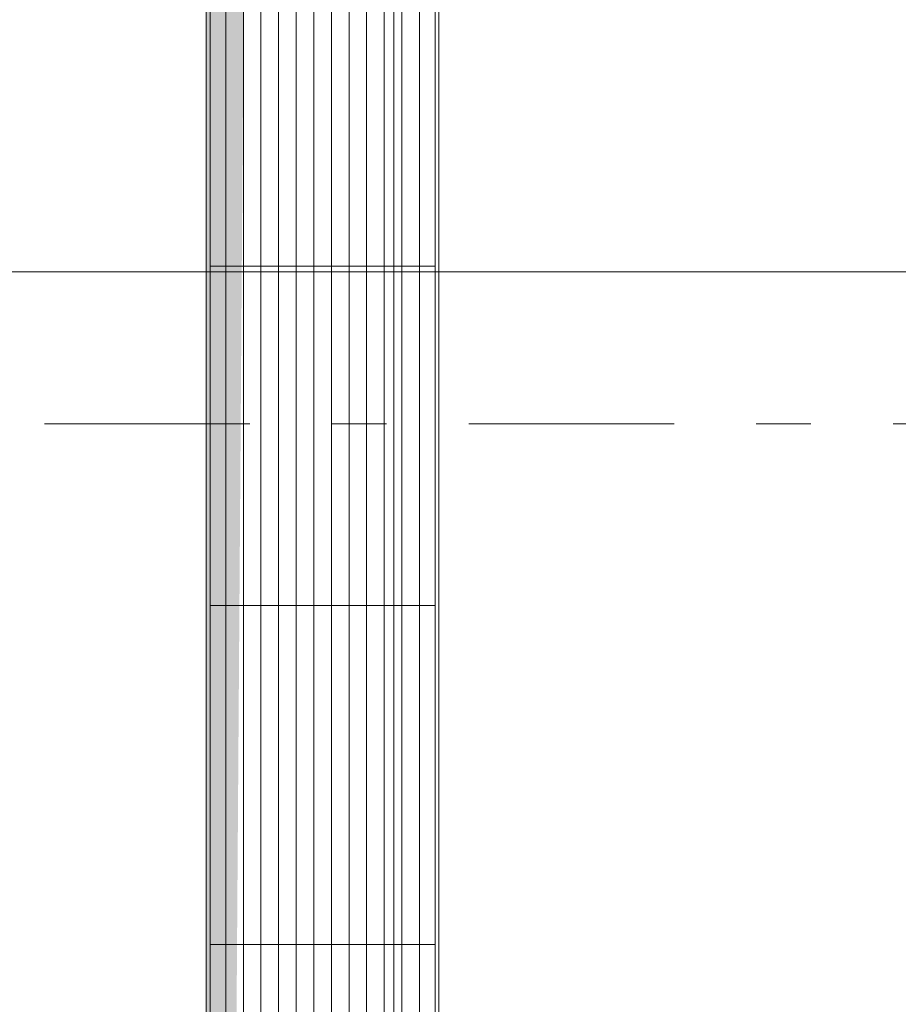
# Model space of a CAD drawing. Header units: centimetres. Extents: x -1436 to 1974, y -887 to 4352.
# Tile 13 of 105: x 259 to 485, y 1384 to 1638. Entities that reach past the tile are written whole.
import ezdxf
from ezdxf.enums import TextEntityAlignment as Align

# ---------------------------------------------------------------- set-up
doc = ezdxf.new("R2010")
doc.units = ezdxf.units.CM
doc.header["$MEASUREMENT"] = 0
doc.linetypes.add('Przerywana podwójnie', pattern=[109.361107, 52.916665, -21.166666, 14.111111, -21.166666])
doc.linetypes.add('Wipeout_Contour', pattern=[100, 0, -100])
for name, color, linetype in [('299-A Wymiary Opisy', 7, 'Continuous'), ('410-K Osie główne', 7, 'Continuous'), ('460 - Stropy', 7, 'Continuous'), ('840-G Znaczniki ogólne', 7, 'Continuous')]:
    doc.layers.add(name, color=color, linetype=linetype)
for name, color, linetype, lineweight in [('299-A Wymiary Opisy_Nr_pióra__11', 7, 'Continuous', 0), ('410-K Osie główne_Nr_pióra__11', 7, 'Continuous', 0), ('460 - Stropy_Nr_pióra__11', 7, 'Continuous', 0), ('840-G Znaczniki ogólne_Nr_pióra__11', 7, 'Continuous', 0)]:
    doc.layers.add(name, color=color, linetype=linetype, lineweight=lineweight)
doc.styles.add('STYL_AUTOMATYCZNY_1', font='arial.ttf')
doc.styles.add('STYL_AUTOMATYCZNY_2', font='arial.ttf')
doc.dimstyles.new('STYL_AUTOMATYCZNY__1', dxfattribs={"dimtxt": 13, "dimasz": 7.6, "dimexe": 0.18, "dimexo": 0.0625, "dimgap": 0, "dimtad": 1, "dimdec": 0, "dimzin": 0, "dimdsep": 46, "dimtxsty": 'STYL_AUTOMATYCZNY_1', "dimblk": 'ARROWHEAD_2', "dimblk1": 'ARROWHEAD_2', "dimblk2": 'ARROWHEAD_2', "dimcen": 0.09, "dimclrd": 7, "dimclre": 7, "dimclrt": 7, "dimadec": 0, "dimazin": 0, "dimtfac": 1, "dimtdec": 4, "dimtmove": 0, "dimatfit": 3, "dimfxl": 0, "dimtolj": 1, "dimtzin": 0, "dimarcsym": 0})

# ---------------------------------------------------------------- blocks, each defined once
blk = doc.blocks.new('Otwór_5_1')
at = {"color": 254, "linetype": 'Wipeout_Contour', "lineweight": 0, "ltscale": 5613.369864}
blk.add_wipeout([(306.78, 262.09), (366.78, 262.09), (366.78, 2362.09), (321.36, 2347.51)], dxfattribs=at).dxf.layer = '460 - Stropy'
at = {"layer": '460 - Stropy', "linetype": 'Continuous', "lineweight": 0, "true_color": 0x000000}
blk.add_hatch(color=18, dxfattribs=at).paths.add_polyline_path([(366.78, 2362.09), (306.78, 2362.09), (306.78, 262.09), (321.36, 2347.51)])
at = {"layer": '460 - Stropy_Nr_pióra__11', "color": 7, "linetype": 'Continuous', "lineweight": 0, "flags": 128}
for points in [[(306.78, 2362.09), (306.78, 262.09)], [(366.78, 262.09), (366.78, 2362.09)]]:
    blk.add_lwpolyline(points, dxfattribs=at)
blk = doc.blocks.new('Ruszt[8]_1', base_point=(306.78, 262.09))
at = {"layer": '460 - Stropy_Nr_pióra__11', "color": 7, "linetype": 'Continuous', "lineweight": 0, "flags": 128}
for points in [[(306.78, 262.09), (366.78, 262.09), (366.78, 2362.09), (306.78, 2362.09)], [(307.78, 263.09), (307.78, 2361.09), (365.78, 2361.09), (365.78, 263.09)], [(307.78, 1574.47), (311.82, 1574.47), (311.82, 1661.93), (307.78, 1661.93)], [(311.82, 1574.47), (316.36, 1574.47), (316.36, 1661.93), (311.82, 1661.93)], [(316.36, 1574.47), (320.89, 1574.47), (320.89, 1661.93), (316.36, 1661.93)], [(320.89, 1574.47), (325.43, 1574.47), (325.43, 1661.93), (320.89, 1661.93)], [(325.43, 1574.47), (329.97, 1574.47), (329.97, 1661.93), (325.43, 1661.93)], [(329.97, 1574.47), (334.51, 1574.47), (334.51, 1661.93), (329.97, 1661.93)], [(334.51, 1574.47), (339.05, 1574.47), (339.05, 1661.93), (334.51, 1661.93)], [(339.05, 1574.47), (343.59, 1574.47), (343.59, 1661.93), (339.05, 1661.93)], [(343.59, 1574.47), (348.13, 1574.47), (348.13, 1661.93), (343.59, 1661.93)], [(348.13, 1574.47), (352.66, 1574.47), (352.66, 1661.93), (348.13, 1661.93)], [(352.66, 1574.47), (357.2, 1574.47), (357.2, 1661.93), (352.66, 1661.93)], [(357.2, 1574.47), (361.74, 1574.47), (361.74, 1661.93), (357.2, 1661.93)], [(361.74, 1574.47), (365.78, 1574.47), (365.78, 1661.93), (361.74, 1661.93)], [(307.78, 1487.01), (311.82, 1487.01), (311.82, 1574.47), (307.78, 1574.47)], [(311.82, 1487.01), (316.36, 1487.01), (316.36, 1574.47), (311.82, 1574.47)], [(316.36, 1487.01), (320.89, 1487.01), (320.89, 1574.47), (316.36, 1574.47)], [(320.89, 1487.01), (325.43, 1487.01), (325.43, 1574.47), (320.89, 1574.47)], [(325.43, 1487.01), (329.97, 1487.01), (329.97, 1574.47), (325.43, 1574.47)], [(329.97, 1487.01), (334.51, 1487.01), (334.51, 1574.47), (329.97, 1574.47)], [(334.51, 1487.01), (339.05, 1487.01), (339.05, 1574.47), (334.51, 1574.47)], [(339.05, 1487.01), (343.59, 1487.01), (343.59, 1574.47), (339.05, 1574.47)], [(343.59, 1487.01), (348.13, 1487.01), (348.13, 1574.47), (343.59, 1574.47)], [(348.13, 1487.01), (352.66, 1487.01), (352.66, 1574.47), (348.13, 1574.47)], [(352.66, 1487.01), (357.2, 1487.01), (357.2, 1574.47), (352.66, 1574.47)], [(357.2, 1487.01), (361.74, 1487.01), (361.74, 1574.47), (357.2, 1574.47)], [(361.74, 1487.01), (365.78, 1487.01), (365.78, 1574.47), (361.74, 1574.47)], [(307.78, 1399.55), (311.82, 1399.55), (311.82, 1487.01), (307.78, 1487.01)], [(311.82, 1399.55), (316.36, 1399.55), (316.36, 1487.01), (311.82, 1487.01)], [(316.36, 1399.55), (320.89, 1399.55), (320.89, 1487.01), (316.36, 1487.01)], [(320.89, 1399.55), (325.43, 1399.55), (325.43, 1487.01), (320.89, 1487.01)], [(325.43, 1399.55), (329.97, 1399.55), (329.97, 1487.01), (325.43, 1487.01)], [(329.97, 1399.55), (334.51, 1399.55), (334.51, 1487.01), (329.97, 1487.01)], [(334.51, 1399.55), (339.05, 1399.55), (339.05, 1487.01), (334.51, 1487.01)], [(339.05, 1399.55), (343.59, 1399.55), (343.59, 1487.01), (339.05, 1487.01)], [(343.59, 1399.55), (348.13, 1399.55), (348.13, 1487.01), (343.59, 1487.01)], [(348.13, 1399.55), (352.66, 1399.55), (352.66, 1487.01), (348.13, 1487.01)], [(352.66, 1399.55), (357.2, 1399.55), (357.2, 1487.01), (352.66, 1487.01)], [(357.2, 1399.55), (361.74, 1399.55), (361.74, 1487.01), (357.2, 1487.01)], [(361.74, 1399.55), (365.78, 1399.55), (365.78, 1487.01), (361.74, 1487.01)], [(307.78, 1312.09), (311.82, 1312.09), (311.82, 1399.55), (307.78, 1399.55)], [(311.82, 1312.09), (316.36, 1312.09), (316.36, 1399.55), (311.82, 1399.55)], [(316.36, 1312.09), (320.89, 1312.09), (320.89, 1399.55), (316.36, 1399.55)], [(320.89, 1312.09), (325.43, 1312.09), (325.43, 1399.55), (320.89, 1399.55)], [(325.43, 1312.09), (329.97, 1312.09), (329.97, 1399.55), (325.43, 1399.55)], [(329.97, 1312.09), (334.51, 1312.09), (334.51, 1399.55), (329.97, 1399.55)], [(334.51, 1312.09), (339.05, 1312.09), (339.05, 1399.55), (334.51, 1399.55)], [(339.05, 1312.09), (343.59, 1312.09), (343.59, 1399.55), (339.05, 1399.55)], [(343.59, 1312.09), (348.13, 1312.09), (348.13, 1399.55), (343.59, 1399.55)], [(348.13, 1312.09), (352.66, 1312.09), (352.66, 1399.55), (348.13, 1399.55)], [(352.66, 1312.09), (357.2, 1312.09), (357.2, 1399.55), (352.66, 1399.55)], [(357.2, 1312.09), (361.74, 1312.09), (361.74, 1399.55), (357.2, 1399.55)], [(361.74, 1312.09), (365.78, 1312.09), (365.78, 1399.55), (361.74, 1399.55)]]:
    blk.add_lwpolyline(points, close=True, dxfattribs=at)
blk = doc.blocks.new('Standardowy znacznik osi[18]_1', base_point=(-163, 1533.81))
at = {"layer": '410-K Osie główne_Nr_pióra__11', "color": 7, "linetype": 'Przerywana podwójnie', "lineweight": 0}
blk.add_line((-63, 1533.81), (1039.92, 1533.81), dxfattribs=at)
at = {"layer": '410-K Osie główne_Nr_pióra__11', "color": 7, "lineweight": 0, "style": 'STYL_AUTOMATYCZNY_2'}
for tag, p in [('AC_MarkerText_1_0', (-178, 1541.31)), ('AC_MarkerText_1_1', (1154.92, 1541.31))]:
    blk.add_attdef(tag, text='', height=15, dxfattribs=at).set_placement(p, align=Align.TOP_CENTER)
blk = doc.blocks.new('*D80')
at = {"layer": '299-A Wymiary Opisy_Nr_pióra__11', "color": 7, "linetype": 'Continuous', "lineweight": 0}
for p, q in [((62.4, 2870.08), (62.38, 2855.08)), ((621.21, 2869.38), (621.19, 2854.38)), ((65.28, 2867.58), (59.49, 2857.58)), ((618.3, 2856.88), (624.09, 2866.88)), ((62.39, 2862.58), (57.5, 2862.59)), ((621.2, 2861.88), (62.39, 2862.58)), ((626.09, 2861.87), (621.2, 2861.88))]:
    blk.add_line(p, q, dxfattribs=at)
at = {"layer": '299-A Wymiary Opisy_Nr_pióra__11', "color": 7, "lineweight": 0, "insert": (326.92, 2864.85), "char_height": 13, "attachment_point": 7, "rotation": 359.928, "style": 'STYL_AUTOMATYCZNY_1'}
blk.add_mtext('\\A1;{\\pql;\\fArial|b0|i0|c238|p0;\\W1.000000;559}', dxfattribs=at)
blk = doc.blocks.new('ARROWHEAD_2')
at = {"color": 0, "linetype": 'Continuous', "lineweight": 0}
for p, q in [((-0.378, -0.655), (0.378, 0.655)), ((0, 0), (-1, 0))]:
    blk.add_line(p, q, dxfattribs=at)
blk = doc.blocks.new('Płaszczyzna odcinająca_1_1', base_point=(355.16, 3496.5))
at = {"layer": '840-G Znaczniki ogólne_Nr_pióra__11', "color": 7, "linetype": 'Continuous', "lineweight": 0}
blk.add_line((355.16, 3481.5), (355.16, -300.45), dxfattribs=at)
blk = doc.blocks.new('Płaszczyzna odcinająca_2_1', base_point=(-179.17, 1572.99))
at = {"layer": '840-G Znaczniki ogólne_Nr_pióra__11', "color": 7, "linetype": 'Continuous', "lineweight": 0}
blk.add_line((-164.17, 1572.99), (1247.5, 1572.99), dxfattribs=at)

msp = doc.modelspace()

# ---------------------------------------------------------------- block references
at = {"layer": '460 - Stropy', "color": 7, "linetype": 'Continuous', "lineweight": 20}
msp.add_blockref('Otwór_5_1', (0, 0), dxfattribs=at)

# ---------------------------------------------------------------- next in the draw order: block references
at = {"layer": '410-K Osie główne', "color": 7, "linetype": 'Continuous', "lineweight": 20}
msp.add_blockref('Standardowy znacznik osi[18]_1', (-163, 1533.81), dxfattribs=at)
at = {"layer": '460 - Stropy', "color": 7, "linetype": 'Continuous', "lineweight": 20}
msp.add_blockref('Ruszt[8]_1', (306.78, 262.09), dxfattribs=at)
at = {"layer": '840-G Znaczniki ogólne', "color": 7, "lineweight": 0}
for name, p in [('Płaszczyzna odcinająca_1_1', (355.16, 3496.5)), ('Płaszczyzna odcinająca_2_1', (-179.17, 1572.99))]:
    msp.add_blockref(name, p, dxfattribs=at)

# ---------------------------------------------------------------- next in the draw order: dimensions: what is measured, and where the dimension line sits
at = {"layer": '299-A Wymiary Opisy', "color": 7, "linetype": 'Continuous', "lineweight": 0}
dim = msp.add_linear_dim(base=(62.39, 2862.58), p1=(621.38, 3006.65), p2=(60.72, 1533.25), angle=179.928, dimstyle='STYL_AUTOMATYCZNY__1', dxfattribs=at)
dim.commit()
dim.dimension.update_dxf_attribs({"geometry": '*D80', "text_midpoint": (341.77, 2871.33), "dimtype": 160, "text_rotation": 359.928})

doc.saveas('drawing.dxf')
